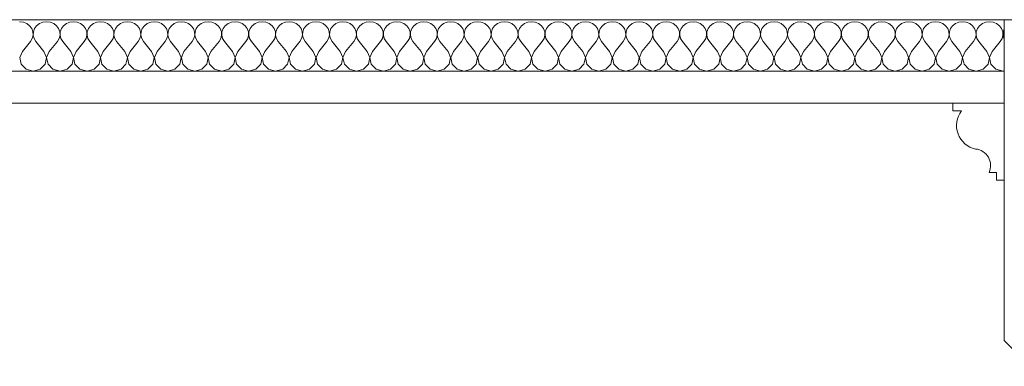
# Model space of a CAD drawing. Header units: millimetres. Extents: x -573548 to 674770, y -246895 to -89040.
# Tile 96 of 199: x 114513 to 115280, y -235947 to -235677. Entities that reach past the tile are written whole.
import ezdxf

# ---------------------------------------------------------------- set-up
doc = ezdxf.new("R2010")
doc.units = ezdxf.units.MM
for name, color, linetype, lineweight in [('belki sufitowe_Nr_pióra__41', 8, 'Continuous', 9), ('Nowe_Drawing & Figure_Nr_pióra__59', 8, 'Continuous', 9), ('Nowe_strop_Nr_pióra__59', 8, 'Continuous', 9), ('strop_Nr_pióra__41', 8, 'Continuous', 9)]:
    doc.layers.add(name, color=color, linetype=linetype, lineweight=lineweight)
doc.layers.add('Nowe_Drawing & Figure', color=7, linetype='Continuous')

# ---------------------------------------------------------------- blocks, each defined once
blk = doc.blocks.new('*X480', base_point=(477978.69, -104863.57))
at = {"layer": 'Nowe_Drawing & Figure', "color": 21, "linetype": 'Continuous', "lineweight": 13, "true_color": 0xffaaaa}
for p, q in [((509283.09, -73220.77), (509280.22, -73220.4)), ((509285.74, -73221.84), (509283.09, -73220.77)), ((509287.97, -73223.53), (509285.74, -73221.84)), ((509289.61, -73225.71), (509287.97, -73223.53)), ((509290.54, -73228.22), (509289.61, -73225.71)), ((509291.83, -73225.71), (509290.9, -73228.22)), ((509293.47, -73223.53), (509291.83, -73225.71)), ((509295.7, -73221.84), (509293.47, -73223.53)), ((509298.35, -73220.77), (509295.7, -73221.84)), ((509301.22, -73220.4), (509298.35, -73220.77)), ((509304.09, -73220.77), (509301.22, -73220.4)), ((509306.74, -73221.84), (509304.09, -73220.77)), ((509308.97, -73223.53), (509306.74, -73221.84)), ((509310.61, -73225.71), (509308.97, -73223.53)), ((509311.54, -73228.22), (509310.61, -73225.71)), ((509312.83, -73225.71), (509311.9, -73228.22)), ((509314.47, -73223.53), (509312.83, -73225.71)), ((509316.7, -73221.84), (509314.47, -73223.53)), ((509319.35, -73220.77), (509316.7, -73221.84)), ((509322.22, -73220.4), (509319.35, -73220.77)), ((509325.09, -73220.77), (509322.22, -73220.4)), ((509327.74, -73221.84), (509325.09, -73220.77)), ((509329.97, -73223.53), (509327.74, -73221.84)), ((509331.61, -73225.71), (509329.97, -73223.53)), ((509332.54, -73228.22), (509331.61, -73225.71)), ((509333.83, -73225.71), (509332.9, -73228.22)), ((509335.47, -73223.53), (509333.83, -73225.71)), ((509337.7, -73221.84), (509335.47, -73223.53)), ((509340.35, -73220.77), (509337.7, -73221.84)), ((509343.22, -73220.4), (509340.35, -73220.77)), ((509346.09, -73220.77), (509343.22, -73220.4)), ((509348.74, -73221.84), (509346.09, -73220.77)), ((509350.97, -73223.53), (509348.74, -73221.84)), ((509352.61, -73225.71), (509350.97, -73223.53)), ((509353.54, -73228.22), (509352.61, -73225.71)), ((509354.83, -73225.71), (509353.9, -73228.22)), ((509356.47, -73223.53), (509354.83, -73225.71)), ((509358.7, -73221.84), (509356.47, -73223.53)), ((509361.35, -73220.77), (509358.7, -73221.84)), ((509364.22, -73220.4), (509361.35, -73220.77)), ((509367.09, -73220.77), (509364.22, -73220.4)), ((509369.74, -73221.84), (509367.09, -73220.77)), ((509371.97, -73223.53), (509369.74, -73221.84)), ((509373.61, -73225.71), (509371.97, -73223.53)), ((509374.54, -73228.22), (509373.61, -73225.71)), ((509375.83, -73225.71), (509374.9, -73228.22)), ((509377.47, -73223.53), (509375.83, -73225.71)), ((509379.7, -73221.84), (509377.47, -73223.53)), ((509382.35, -73220.77), (509379.7, -73221.84)), ((509385.22, -73220.4), (509382.35, -73220.77)), ((509388.09, -73220.77), (509385.22, -73220.4)), ((509390.74, -73221.84), (509388.09, -73220.77)), ((509392.97, -73223.53), (509390.74, -73221.84)), ((509394.61, -73225.71), (509392.97, -73223.53)), ((509395.54, -73228.22), (509394.61, -73225.71)), ((509396.83, -73225.71), (509395.9, -73228.22)), ((509398.47, -73223.53), (509396.83, -73225.71)), ((509400.7, -73221.84), (509398.47, -73223.53)), ((509403.35, -73220.77), (509400.7, -73221.84)), ((509406.22, -73220.4), (509403.35, -73220.77)), ((509409.09, -73220.77), (509406.22, -73220.4)), ((509411.74, -73221.84), (509409.09, -73220.77)), ((509413.97, -73223.53), (509411.74, -73221.84)), ((509415.61, -73225.71), (509413.97, -73223.53)), ((509416.54, -73228.22), (509415.61, -73225.71)), ((509417.83, -73225.71), (509416.9, -73228.22)), ((509419.47, -73223.53), (509417.83, -73225.71)), ((509421.7, -73221.84), (509419.47, -73223.53)), ((509424.35, -73220.77), (509421.7, -73221.84)), ((509427.22, -73220.4), (509424.35, -73220.77)), ((509430.09, -73220.77), (509427.22, -73220.4)), ((509432.74, -73221.84), (509430.09, -73220.77)), ((509434.97, -73223.53), (509432.74, -73221.84)), ((509436.61, -73225.71), (509434.97, -73223.53)), ((509437.54, -73228.22), (509436.61, -73225.71)), ((509438.83, -73225.71), (509437.9, -73228.22)), ((509440.47, -73223.53), (509438.83, -73225.71)), ((509442.7, -73221.84), (509440.47, -73223.53)), ((509445.35, -73220.77), (509442.7, -73221.84)), ((509448.22, -73220.4), (509445.35, -73220.77)), ((509451.09, -73220.77), (509448.22, -73220.4)), ((509453.74, -73221.84), (509451.09, -73220.77)), ((509455.97, -73223.53), (509453.74, -73221.84)), ((509457.61, -73225.71), (509455.97, -73223.53)), ((509458.54, -73228.22), (509457.61, -73225.71)), ((509459.83, -73225.71), (509458.9, -73228.22)), ((509461.47, -73223.53), (509459.83, -73225.71)), ((509463.7, -73221.84), (509461.47, -73223.53)), ((509466.35, -73220.77), (509463.7, -73221.84)), ((509469.22, -73220.4), (509466.35, -73220.77)), ((509472.09, -73220.77), (509469.22, -73220.4)), ((509474.74, -73221.84), (509472.09, -73220.77)), ((509476.97, -73223.53), (509474.74, -73221.84)), ((509478.61, -73225.71), (509476.97, -73223.53)), ((509479.54, -73228.22), (509478.61, -73225.71)), ((509480.83, -73225.71), (509479.9, -73228.22)), ((509482.47, -73223.53), (509480.83, -73225.71)), ((509484.7, -73221.84), (509482.47, -73223.53)), ((509487.35, -73220.77), (509484.7, -73221.84)), ((509490.22, -73220.4), (509487.35, -73220.77)), ((509493.09, -73220.77), (509490.22, -73220.4)), ((509495.74, -73221.84), (509493.09, -73220.77)), ((509497.97, -73223.53), (509495.74, -73221.84)), ((509499.61, -73225.71), (509497.97, -73223.53)), ((509500.54, -73228.22), (509499.61, -73225.71)), ((509501.83, -73225.71), (509500.9, -73228.22)), ((509503.47, -73223.53), (509501.83, -73225.71)), ((509505.7, -73221.84), (509503.47, -73223.53)), ((509508.35, -73220.77), (509505.7, -73221.84)), ((509511.22, -73220.4), (509508.35, -73220.77)), ((509514.09, -73220.77), (509511.22, -73220.4)), ((509516.74, -73221.84), (509514.09, -73220.77)), ((509518.97, -73223.53), (509516.74, -73221.84)), ((509520.61, -73225.71), (509518.97, -73223.53)), ((509521.54, -73228.22), (509520.61, -73225.71)), ((509522.83, -73225.71), (509521.9, -73228.22)), ((509524.47, -73223.53), (509522.83, -73225.71)), ((509526.7, -73221.84), (509524.47, -73223.53)), ((509529.35, -73220.77), (509526.7, -73221.84)), ((509532.22, -73220.4), (509529.35, -73220.77)), ((509535.09, -73220.77), (509532.22, -73220.4)), ((509537.74, -73221.84), (509535.09, -73220.77)), ((509539.97, -73223.53), (509537.74, -73221.84)), ((509541.61, -73225.71), (509539.97, -73223.53)), ((509542.54, -73228.22), (509541.61, -73225.71)), ((509543.83, -73225.71), (509542.9, -73228.22)), ((509545.47, -73223.53), (509543.83, -73225.71)), ((509547.7, -73221.84), (509545.47, -73223.53)), ((509550.35, -73220.77), (509547.7, -73221.84)), ((509553.22, -73220.4), (509550.35, -73220.77)), ((509556.09, -73220.77), (509553.22, -73220.4)), ((509558.74, -73221.84), (509556.09, -73220.77)), ((509560.97, -73223.53), (509558.74, -73221.84)), ((509562.61, -73225.71), (509560.97, -73223.53)), ((509563.54, -73228.22), (509562.61, -73225.71)), ((509564.83, -73225.71), (509563.9, -73228.22)), ((509566.47, -73223.53), (509564.83, -73225.71)), ((509568.7, -73221.84), (509566.47, -73223.53)), ((509571.35, -73220.77), (509568.7, -73221.84)), ((509574.22, -73220.4), (509571.35, -73220.77)), ((509577.09, -73220.77), (509574.22, -73220.4)), ((509579.74, -73221.84), (509577.09, -73220.77)), ((509581.97, -73223.53), (509579.74, -73221.84)), ((509583.61, -73225.71), (509581.97, -73223.53)), ((509584.54, -73228.22), (509583.61, -73225.71)), ((509585.83, -73225.71), (509584.9, -73228.22)), ((509587.47, -73223.53), (509585.83, -73225.71)), ((509589.7, -73221.84), (509587.47, -73223.53)), ((509592.35, -73220.77), (509589.7, -73221.84)), ((509595.22, -73220.4), (509592.35, -73220.77)), ((509598.09, -73220.77), (509595.22, -73220.4)), ((509600.74, -73221.84), (509598.09, -73220.77)), ((509602.97, -73223.53), (509600.74, -73221.84)), ((509604.61, -73225.71), (509602.97, -73223.53)), ((509605.54, -73228.22), (509604.61, -73225.71)), ((509606.83, -73225.71), (509605.9, -73228.22)), ((509608.47, -73223.53), (509606.83, -73225.71)), ((509610.7, -73221.84), (509608.47, -73223.53)), ((509613.35, -73220.77), (509610.7, -73221.84)), ((509616.22, -73220.4), (509613.35, -73220.77)), ((509619.09, -73220.77), (509616.22, -73220.4)), ((509621.74, -73221.84), (509619.09, -73220.77)), ((509623.97, -73223.53), (509621.74, -73221.84)), ((509625.61, -73225.71), (509623.97, -73223.53)), ((509626.54, -73228.22), (509625.61, -73225.71)), ((509627.83, -73225.71), (509626.9, -73228.22)), ((509629.47, -73223.53), (509627.83, -73225.71)), ((509631.7, -73221.84), (509629.47, -73223.53)), ((509634.35, -73220.77), (509631.7, -73221.84)), ((509637.22, -73220.4), (509634.35, -73220.77)), ((509640.09, -73220.77), (509637.22, -73220.4)), ((509642.74, -73221.84), (509640.09, -73220.77)), ((509644.97, -73223.53), (509642.74, -73221.84)), ((509646.61, -73225.71), (509644.97, -73223.53)), ((509647.54, -73228.22), (509646.61, -73225.71)), ((509648.83, -73225.71), (509647.9, -73228.22)), ((509650.47, -73223.53), (509648.83, -73225.71)), ((509652.7, -73221.84), (509650.47, -73223.53)), ((509655.35, -73220.77), (509652.7, -73221.84)), ((509658.22, -73220.4), (509655.35, -73220.77)), ((509661.09, -73220.77), (509658.22, -73220.4)), ((509663.74, -73221.84), (509661.09, -73220.77)), ((509665.97, -73223.53), (509663.74, -73221.84)), ((509667.61, -73225.71), (509665.97, -73223.53)), ((509668.54, -73228.22), (509667.61, -73225.71)), ((509669.83, -73225.71), (509668.9, -73228.22)), ((509671.47, -73223.53), (509669.83, -73225.71)), ((509673.7, -73221.84), (509671.47, -73223.53)), ((509676.35, -73220.77), (509673.7, -73221.84)), ((509679.22, -73220.4), (509676.35, -73220.77)), ((509682.09, -73220.77), (509679.22, -73220.4)), ((509684.74, -73221.84), (509682.09, -73220.77)), ((509686.97, -73223.53), (509684.74, -73221.84)), ((509688.61, -73225.71), (509686.97, -73223.53)), ((509689.54, -73228.22), (509688.61, -73225.71)), ((509690.83, -73225.71), (509689.9, -73228.22)), ((509692.47, -73223.53), (509690.83, -73225.71)), ((509694.7, -73221.84), (509692.47, -73223.53)), ((509697.35, -73220.77), (509694.7, -73221.84)), ((509700.22, -73220.4), (509697.35, -73220.77)), ((509703.09, -73220.77), (509700.22, -73220.4)), ((509705.74, -73221.84), (509703.09, -73220.77)), ((509707.97, -73223.53), (509705.74, -73221.84)), ((509709.61, -73225.71), (509707.97, -73223.53)), ((509710.54, -73228.22), (509709.61, -73225.71)), ((509711.83, -73225.71), (509710.9, -73228.22)), ((509713.47, -73223.53), (509711.83, -73225.71)), ((509715.7, -73221.84), (509713.47, -73223.53)), ((509718.35, -73220.77), (509715.7, -73221.84)), ((509721.22, -73220.4), (509718.35, -73220.77)), ((509724.09, -73220.77), (509721.22, -73220.4)), ((509726.74, -73221.84), (509724.09, -73220.77)), ((509728.97, -73223.53), (509726.74, -73221.84)), ((509730.61, -73225.71), (509728.97, -73223.53)), ((509731.54, -73228.22), (509730.61, -73225.71)), ((509732.83, -73225.71), (509731.9, -73228.22)), ((509734.47, -73223.53), (509732.83, -73225.71)), ((509736.7, -73221.84), (509734.47, -73223.53)), ((509739.35, -73220.77), (509736.7, -73221.84)), ((509742.22, -73220.4), (509739.35, -73220.77)), ((509745.09, -73220.77), (509742.22, -73220.4)), ((509747.74, -73221.84), (509745.09, -73220.77)), ((509749.97, -73223.53), (509747.74, -73221.84)), ((509751.61, -73225.71), (509749.97, -73223.53)), ((509752.54, -73228.22), (509751.61, -73225.71)), ((509753.83, -73225.71), (509752.9, -73228.22)), ((509755.47, -73223.53), (509753.83, -73225.71)), ((509757.7, -73221.84), (509755.47, -73223.53)), ((509760.35, -73220.77), (509757.7, -73221.84)), ((509763.22, -73220.4), (509760.35, -73220.77)), ((509766.09, -73220.77), (509763.22, -73220.4)), ((509768.74, -73221.84), (509766.09, -73220.77)), ((509770.97, -73223.53), (509768.74, -73221.84)), ((509772.61, -73225.71), (509770.97, -73223.53)), ((509773.54, -73228.22), (509772.61, -73225.71)), ((509774.83, -73225.71), (509773.9, -73228.22)), ((509776.47, -73223.53), (509774.83, -73225.71)), ((509778.7, -73221.84), (509776.47, -73223.53)), ((509781.35, -73220.77), (509778.7, -73221.84)), ((509784.22, -73220.4), (509781.35, -73220.77)), ((509787.09, -73220.77), (509784.22, -73220.4)), ((509789.74, -73221.84), (509787.09, -73220.77)), ((509791.97, -73223.53), (509789.74, -73221.84)), ((509793.61, -73225.71), (509791.97, -73223.53)), ((509794.54, -73228.22), (509793.61, -73225.71)), ((509795.83, -73225.71), (509794.9, -73228.22)), ((509797.47, -73223.53), (509795.83, -73225.71)), ((509799.7, -73221.84), (509797.47, -73223.53)), ((509802.35, -73220.77), (509799.7, -73221.84)), ((509805.22, -73220.4), (509802.35, -73220.77)), ((509808.09, -73220.77), (509805.22, -73220.4)), ((509810.74, -73221.84), (509808.09, -73220.77)), ((509812.97, -73223.53), (509810.74, -73221.84)), ((509814.61, -73225.71), (509812.97, -73223.53)), ((509815.54, -73228.22), (509814.61, -73225.71)), ((509816.83, -73225.71), (509815.9, -73228.22)), ((509818.47, -73223.53), (509816.83, -73225.71)), ((509820.7, -73221.84), (509818.47, -73223.53)), ((509823.35, -73220.77), (509820.7, -73221.84)), ((509826.22, -73220.4), (509823.35, -73220.77)), ((509829.09, -73220.77), (509826.22, -73220.4)), ((509831.74, -73221.84), (509829.09, -73220.77)), ((509833.97, -73223.53), (509831.74, -73221.84)), ((509835.61, -73225.71), (509833.97, -73223.53)), ((509836.54, -73228.22), (509835.61, -73225.71)), ((509837.83, -73225.71), (509836.9, -73228.22)), ((509839.47, -73223.53), (509837.83, -73225.71)), ((509841.7, -73221.84), (509839.47, -73223.53)), ((509844.35, -73220.77), (509841.7, -73221.84)), ((509847.22, -73220.4), (509844.35, -73220.77)), ((509850.09, -73220.77), (509847.22, -73220.4)), ((509852.74, -73221.84), (509850.09, -73220.77)), ((509854.97, -73223.53), (509852.74, -73221.84)), ((509856.61, -73225.71), (509854.97, -73223.53)), ((509857.54, -73228.22), (509856.61, -73225.71)), ((509858.83, -73225.71), (509857.9, -73228.22)), ((509860.47, -73223.53), (509858.83, -73225.71)), ((509862.7, -73221.84), (509860.47, -73223.53)), ((509865.35, -73220.77), (509862.7, -73221.84)), ((509868.22, -73220.4), (509865.35, -73220.77)), ((509871.09, -73220.77), (509868.22, -73220.4)), ((509873.74, -73221.84), (509871.09, -73220.77)), ((509875.97, -73223.53), (509873.74, -73221.84)), ((509877.61, -73225.71), (509875.97, -73223.53)), ((509878.54, -73228.22), (509877.61, -73225.71)), ((509879.83, -73225.71), (509878.9, -73228.22)), ((509881.47, -73223.53), (509879.83, -73225.71)), ((509883.7, -73221.84), (509881.47, -73223.53)), ((509886.35, -73220.77), (509883.7, -73221.84)), ((509889.22, -73220.4), (509886.35, -73220.77)), ((509892.09, -73220.77), (509889.22, -73220.4)), ((509894.74, -73221.84), (509892.09, -73220.77)), ((509896.97, -73223.53), (509894.74, -73221.84)), ((509898.61, -73225.71), (509896.97, -73223.53)), ((509899.54, -73228.22), (509898.61, -73225.71)), ((509900.83, -73225.71), (509899.9, -73228.22)), ((509902.47, -73223.53), (509900.83, -73225.71)), ((509904.7, -73221.84), (509902.47, -73223.53)), ((509907.35, -73220.77), (509904.7, -73221.84)), ((509910.22, -73220.4), (509907.35, -73220.77)), ((509913.09, -73220.77), (509910.22, -73220.4)), ((509915.74, -73221.84), (509913.09, -73220.77)), ((509917.97, -73223.53), (509915.74, -73221.84)), ((509919.61, -73225.71), (509917.97, -73223.53)), ((509920.54, -73228.22), (509919.61, -73225.71)), ((509921.83, -73225.71), (509920.9, -73228.22)), ((509923.47, -73223.53), (509921.83, -73225.71)), ((509925.7, -73221.84), (509923.47, -73223.53)), ((509928.35, -73220.77), (509925.7, -73221.84)), ((509931.22, -73220.4), (509928.35, -73220.77)), ((509934.09, -73220.77), (509931.22, -73220.4)), ((509936.74, -73221.84), (509934.09, -73220.77)), ((509938.97, -73223.53), (509936.74, -73221.84)), ((509940.61, -73225.71), (509938.97, -73223.53)), ((509941.54, -73228.22), (509940.61, -73225.71)), ((509942.83, -73225.71), (509941.9, -73228.22)), ((509944.47, -73223.53), (509942.83, -73225.71)), ((509946.7, -73221.84), (509944.47, -73223.53)), ((509949.35, -73220.77), (509946.7, -73221.84)), ((509952.22, -73220.4), (509949.35, -73220.77)), ((509955.09, -73220.77), (509952.22, -73220.4)), ((509957.74, -73221.84), (509955.09, -73220.77)), ((509959.97, -73223.53), (509957.74, -73221.84)), ((509961.61, -73225.71), (509959.97, -73223.53)), ((509962.54, -73228.22), (509961.61, -73225.71)), ((509963.83, -73225.71), (509962.9, -73228.22)), ((509965.47, -73223.53), (509963.83, -73225.71)), ((509967.7, -73221.84), (509965.47, -73223.53)), ((509970.35, -73220.77), (509967.7, -73221.84)), ((509973.22, -73220.4), (509970.35, -73220.77)), ((509976.09, -73220.77), (509973.22, -73220.4)), ((509978.74, -73221.84), (509976.09, -73220.77)), ((509980.97, -73223.53), (509978.74, -73221.84)), ((509982.61, -73225.71), (509980.97, -73223.53)), ((509983.54, -73228.22), (509982.61, -73225.71)), ((509984.83, -73225.71), (509983.9, -73228.22)), ((509986.47, -73223.53), (509984.83, -73225.71)), ((509988.7, -73221.84), (509986.47, -73223.53)), ((509991.35, -73220.77), (509988.7, -73221.84)), ((509994.22, -73220.4), (509991.35, -73220.77)), ((509997.09, -73220.77), (509994.22, -73220.4)), ((509999.74, -73221.84), (509997.09, -73220.77)), ((510001.97, -73223.53), (509999.74, -73221.84)), ((510003.61, -73225.71), (510001.97, -73223.53)), ((510004.54, -73228.22), (510003.61, -73225.71)), ((510005.83, -73225.71), (510004.9, -73228.22)), ((510007.47, -73223.53), (510005.83, -73225.71)), ((510009.7, -73221.84), (510007.47, -73223.53)), ((510012.35, -73220.77), (510009.7, -73221.84)), ((510015.22, -73220.4), (510012.35, -73220.77)), ((510018.09, -73220.77), (510015.22, -73220.4)), ((510020.74, -73221.84), (510018.09, -73220.77)), ((510022.97, -73223.53), (510020.74, -73221.84)), ((510024.61, -73225.71), (510022.97, -73223.53)), ((510025.54, -73228.22), (510024.61, -73225.71)), ((510026.83, -73225.71), (510025.9, -73228.22)), ((510028.47, -73223.53), (510026.83, -73225.71)), ((510030.7, -73221.84), (510028.47, -73223.53)), ((510033.35, -73220.77), (510030.7, -73221.84)), ((510036.22, -73220.4), (510033.35, -73220.77)), ((510039.09, -73220.77), (510036.22, -73220.4)), ((510041.74, -73221.84), (510039.09, -73220.77)), ((510043.97, -73223.53), (510041.74, -73221.84)), ((510045.61, -73225.71), (510043.97, -73223.53)), ((510046.54, -73228.22), (510045.61, -73225.71)), ((509288.62, -73235.76), (509290.02, -73233.45)), ((509290.02, -73233.45), (509290.68, -73230.87)), ((509290.68, -73230.87), (509290.54, -73228.22)), ((509290.9, -73228.22), (509290.76, -73230.87)), ((509290.76, -73230.87), (509291.42, -73233.45)), ((509291.42, -73233.45), (509292.82, -73235.76)), ((509309.62, -73235.76), (509311.02, -73233.45)), ((509311.02, -73233.45), (509311.68, -73230.87)), ((509311.68, -73230.87), (509311.54, -73228.22)), ((509311.9, -73228.22), (509311.76, -73230.87)), ((509311.76, -73230.87), (509312.42, -73233.45)), ((509312.42, -73233.45), (509313.82, -73235.76)), ((509330.62, -73235.76), (509332.02, -73233.45)), ((509332.02, -73233.45), (509332.68, -73230.87)), ((509332.68, -73230.87), (509332.54, -73228.22)), ((509332.9, -73228.22), (509332.76, -73230.87)), ((509332.76, -73230.87), (509333.42, -73233.45)), ((509333.42, -73233.45), (509334.82, -73235.76)), ((509351.62, -73235.76), (509353.02, -73233.45)), ((509353.02, -73233.45), (509353.68, -73230.87)), ((509353.68, -73230.87), (509353.54, -73228.22)), ((509353.9, -73228.22), (509353.76, -73230.87)), ((509353.76, -73230.87), (509354.42, -73233.45)), ((509354.42, -73233.45), (509355.82, -73235.76)), ((509372.62, -73235.76), (509374.02, -73233.45)), ((509374.02, -73233.45), (509374.68, -73230.87)), ((509374.68, -73230.87), (509374.54, -73228.22)), ((509374.9, -73228.22), (509374.76, -73230.87)), ((509374.76, -73230.87), (509375.42, -73233.45)), ((509375.42, -73233.45), (509376.82, -73235.76)), ((509393.62, -73235.76), (509395.02, -73233.45)), ((509395.02, -73233.45), (509395.68, -73230.87)), ((509395.68, -73230.87), (509395.54, -73228.22)), ((509395.9, -73228.22), (509395.76, -73230.87)), ((509395.76, -73230.87), (509396.42, -73233.45)), ((509396.42, -73233.45), (509397.82, -73235.76)), ((509414.62, -73235.76), (509416.02, -73233.45)), ((509416.02, -73233.45), (509416.68, -73230.87)), ((509416.68, -73230.87), (509416.54, -73228.22)), ((509416.9, -73228.22), (509416.76, -73230.87)), ((509416.76, -73230.87), (509417.42, -73233.45)), ((509417.42, -73233.45), (509418.82, -73235.76)), ((509435.62, -73235.76), (509437.02, -73233.45)), ((509437.02, -73233.45), (509437.68, -73230.87)), ((509437.68, -73230.87), (509437.54, -73228.22)), ((509437.9, -73228.22), (509437.76, -73230.87)), ((509437.76, -73230.87), (509438.42, -73233.45)), ((509438.42, -73233.45), (509439.82, -73235.76)), ((509456.62, -73235.76), (509458.02, -73233.45)), ((509458.02, -73233.45), (509458.68, -73230.87)), ((509458.68, -73230.87), (509458.54, -73228.22)), ((509458.9, -73228.22), (509458.76, -73230.87)), ((509458.76, -73230.87), (509459.42, -73233.45)), ((509459.42, -73233.45), (509460.82, -73235.76)), ((509477.62, -73235.76), (509479.02, -73233.45)), ((509479.02, -73233.45), (509479.68, -73230.87)), ((509479.68, -73230.87), (509479.54, -73228.22)), ((509479.9, -73228.22), (509479.76, -73230.87)), ((509479.76, -73230.87), (509480.42, -73233.45)), ((509480.42, -73233.45), (509481.82, -73235.76)), ((509498.62, -73235.76), (509500.02, -73233.45)), ((509500.02, -73233.45), (509500.68, -73230.87)), ((509500.68, -73230.87), (509500.54, -73228.22)), ((509500.9, -73228.22), (509500.76, -73230.87)), ((509500.76, -73230.87), (509501.42, -73233.45)), ((509501.42, -73233.45), (509502.82, -73235.76)), ((509519.62, -73235.76), (509521.02, -73233.45)), ((509521.02, -73233.45), (509521.68, -73230.87)), ((509521.68, -73230.87), (509521.54, -73228.22)), ((509521.9, -73228.22), (509521.76, -73230.87)), ((509521.76, -73230.87), (509522.42, -73233.45)), ((509522.42, -73233.45), (509523.82, -73235.76)), ((509540.62, -73235.76), (509542.02, -73233.45)), ((509542.02, -73233.45), (509542.68, -73230.87)), ((509542.68, -73230.87), (509542.54, -73228.22)), ((509542.9, -73228.22), (509542.76, -73230.87)), ((509542.76, -73230.87), (509543.42, -73233.45)), ((509543.42, -73233.45), (509544.82, -73235.76)), ((509561.62, -73235.76), (509563.02, -73233.45)), ((509563.02, -73233.45), (509563.68, -73230.87)), ((509563.68, -73230.87), (509563.54, -73228.22)), ((509563.9, -73228.22), (509563.76, -73230.87)), ((509563.76, -73230.87), (509564.42, -73233.45)), ((509564.42, -73233.45), (509565.82, -73235.76)), ((509582.62, -73235.76), (509584.02, -73233.45)), ((509584.02, -73233.45), (509584.68, -73230.87)), ((509584.68, -73230.87), (509584.54, -73228.22)), ((509584.9, -73228.22), (509584.76, -73230.87)), ((509584.76, -73230.87), (509585.42, -73233.45)), ((509585.42, -73233.45), (509586.82, -73235.76)), ((509603.62, -73235.76), (509605.02, -73233.45)), ((509605.02, -73233.45), (509605.68, -73230.87)), ((509605.68, -73230.87), (509605.54, -73228.22)), ((509605.9, -73228.22), (509605.76, -73230.87)), ((509605.76, -73230.87), (509606.42, -73233.45)), ((509606.42, -73233.45), (509607.82, -73235.76)), ((509624.62, -73235.76), (509626.02, -73233.45)), ((509626.02, -73233.45), (509626.68, -73230.87)), ((509626.68, -73230.87), (509626.54, -73228.22)), ((509626.9, -73228.22), (509626.76, -73230.87)), ((509626.76, -73230.87), (509627.42, -73233.45)), ((509627.42, -73233.45), (509628.82, -73235.76)), ((509645.62, -73235.76), (509647.02, -73233.45)), ((509647.02, -73233.45), (509647.68, -73230.87)), ((509647.68, -73230.87), (509647.54, -73228.22)), ((509647.9, -73228.22), (509647.76, -73230.87)), ((509647.76, -73230.87), (509648.42, -73233.45)), ((509648.42, -73233.45), (509649.82, -73235.76)), ((509666.62, -73235.76), (509668.02, -73233.45)), ((509668.02, -73233.45), (509668.68, -73230.87)), ((509668.68, -73230.87), (509668.54, -73228.22)), ((509668.9, -73228.22), (509668.76, -73230.87)), ((509668.76, -73230.87), (509669.42, -73233.45)), ((509669.42, -73233.45), (509670.82, -73235.76)), ((509687.62, -73235.76), (509689.02, -73233.45)), ((509689.02, -73233.45), (509689.68, -73230.87)), ((509689.68, -73230.87), (509689.54, -73228.22)), ((509689.9, -73228.22), (509689.76, -73230.87)), ((509689.76, -73230.87), (509690.42, -73233.45)), ((509690.42, -73233.45), (509691.82, -73235.76)), ((509708.62, -73235.76), (509710.02, -73233.45)), ((509710.02, -73233.45), (509710.68, -73230.87)), ((509710.68, -73230.87), (509710.54, -73228.22)), ((509710.9, -73228.22), (509710.76, -73230.87)), ((509710.76, -73230.87), (509711.42, -73233.45)), ((509711.42, -73233.45), (509712.82, -73235.76)), ((509729.62, -73235.76), (509731.02, -73233.45)), ((509731.02, -73233.45), (509731.68, -73230.87)), ((509731.68, -73230.87), (509731.54, -73228.22)), ((509731.9, -73228.22), (509731.76, -73230.87)), ((509731.76, -73230.87), (509732.42, -73233.45)), ((509732.42, -73233.45), (509733.82, -73235.76)), ((509750.62, -73235.76), (509752.02, -73233.45)), ((509752.02, -73233.45), (509752.68, -73230.87)), ((509752.68, -73230.87), (509752.54, -73228.22)), ((509752.9, -73228.22), (509752.76, -73230.87)), ((509752.76, -73230.87), (509753.42, -73233.45)), ((509753.42, -73233.45), (509754.82, -73235.76)), ((509771.62, -73235.76), (509773.02, -73233.45)), ((509773.02, -73233.45), (509773.68, -73230.87)), ((509773.68, -73230.87), (509773.54, -73228.22)), ((509773.9, -73228.22), (509773.76, -73230.87)), ((509773.76, -73230.87), (509774.42, -73233.45)), ((509774.42, -73233.45), (509775.82, -73235.76)), ((509792.62, -73235.76), (509794.02, -73233.45)), ((509794.02, -73233.45), (509794.68, -73230.87)), ((509794.68, -73230.87), (509794.54, -73228.22)), ((509794.9, -73228.22), (509794.76, -73230.87)), ((509794.76, -73230.87), (509795.42, -73233.45)), ((509795.42, -73233.45), (509796.82, -73235.76)), ((509813.62, -73235.76), (509815.02, -73233.45)), ((509815.02, -73233.45), (509815.68, -73230.87)), ((509815.68, -73230.87), (509815.54, -73228.22)), ((509815.9, -73228.22), (509815.76, -73230.87)), ((509815.76, -73230.87), (509816.42, -73233.45)), ((509816.42, -73233.45), (509817.82, -73235.76)), ((509834.62, -73235.76), (509836.02, -73233.45)), ((509836.02, -73233.45), (509836.68, -73230.87)), ((509836.68, -73230.87), (509836.54, -73228.22)), ((509836.9, -73228.22), (509836.76, -73230.87)), ((509836.76, -73230.87), (509837.42, -73233.45)), ((509837.42, -73233.45), (509838.82, -73235.76)), ((509855.62, -73235.76), (509857.02, -73233.45)), ((509857.02, -73233.45), (509857.68, -73230.87)), ((509857.68, -73230.87), (509857.54, -73228.22)), ((509857.9, -73228.22), (509857.76, -73230.87)), ((509857.76, -73230.87), (509858.42, -73233.45)), ((509858.42, -73233.45), (509859.82, -73235.76)), ((509876.62, -73235.76), (509878.02, -73233.45)), ((509878.02, -73233.45), (509878.68, -73230.87)), ((509878.68, -73230.87), (509878.54, -73228.22)), ((509878.9, -73228.22), (509878.76, -73230.87)), ((509878.76, -73230.87), (509879.42, -73233.45)), ((509879.42, -73233.45), (509880.82, -73235.76)), ((509897.62, -73235.76), (509899.02, -73233.45)), ((509899.02, -73233.45), (509899.68, -73230.87)), ((509899.68, -73230.87), (509899.54, -73228.22)), ((509899.9, -73228.22), (509899.76, -73230.87)), ((509899.76, -73230.87), (509900.42, -73233.45)), ((509900.42, -73233.45), (509901.82, -73235.76)), ((509918.62, -73235.76), (509920.02, -73233.45)), ((509920.02, -73233.45), (509920.68, -73230.87)), ((509920.68, -73230.87), (509920.54, -73228.22)), ((509920.9, -73228.22), (509920.76, -73230.87)), ((509920.76, -73230.87), (509921.42, -73233.45)), ((509921.42, -73233.45), (509922.82, -73235.76)), ((509939.62, -73235.76), (509941.02, -73233.45)), ((509941.02, -73233.45), (509941.68, -73230.87)), ((509941.68, -73230.87), (509941.54, -73228.22)), ((509941.9, -73228.22), (509941.76, -73230.87)), ((509941.76, -73230.87), (509942.42, -73233.45)), ((509942.42, -73233.45), (509943.82, -73235.76)), ((509960.62, -73235.76), (509962.02, -73233.45)), ((509962.02, -73233.45), (509962.68, -73230.87)), ((509962.68, -73230.87), (509962.54, -73228.22)), ((509962.9, -73228.22), (509962.76, -73230.87)), ((509962.76, -73230.87), (509963.42, -73233.45)), ((509963.42, -73233.45), (509964.82, -73235.76)), ((509981.62, -73235.76), (509983.02, -73233.45)), ((509983.02, -73233.45), (509983.68, -73230.87)), ((509983.68, -73230.87), (509983.54, -73228.22)), ((509983.9, -73228.22), (509983.76, -73230.87)), ((509983.76, -73230.87), (509984.42, -73233.45)), ((509984.42, -73233.45), (509985.82, -73235.76)), ((510002.62, -73235.76), (510004.02, -73233.45)), ((510004.02, -73233.45), (510004.68, -73230.87)), ((510004.68, -73230.87), (510004.54, -73228.22)), ((510004.9, -73228.22), (510004.76, -73230.87)), ((510004.76, -73230.87), (510005.42, -73233.45)), ((510005.42, -73233.45), (510006.82, -73235.76)), ((510023.62, -73235.76), (510025.02, -73233.45)), ((510025.02, -73233.45), (510025.68, -73230.87)), ((510025.68, -73230.87), (510025.54, -73228.22)), ((510025.9, -73228.22), (510025.76, -73230.87)), ((510025.76, -73230.87), (510026.42, -73233.45)), ((510026.42, -73233.45), (510027.82, -73235.76)), ((510044.62, -73235.76), (510046.02, -73233.45)), ((510046.02, -73233.45), (510046.68, -73230.87)), ((510046.68, -73230.87), (510046.54, -73228.22)), ((510046.9, -73228.22), (510046.76, -73230.87)), ((510046.76, -73230.87), (510047.42, -73233.45)), ((510047.73, -73225.99), (510046.9, -73228.22)), ((510047.42, -73233.45), (510047.73, -73233.96)), ((509282.32, -73243.44), (509288.62, -73235.76)), ((509299.12, -73243.44), (509292.82, -73235.76)), ((509303.32, -73243.44), (509309.62, -73235.76)), ((509320.12, -73243.44), (509313.82, -73235.76)), ((509324.32, -73243.44), (509330.62, -73235.76)), ((509341.12, -73243.44), (509334.82, -73235.76)), ((509345.32, -73243.44), (509351.62, -73235.76)), ((509362.12, -73243.44), (509355.82, -73235.76)), ((509366.32, -73243.44), (509372.62, -73235.76)), ((509383.12, -73243.44), (509376.82, -73235.76)), ((509387.32, -73243.44), (509393.62, -73235.76)), ((509404.12, -73243.44), (509397.82, -73235.76)), ((509408.32, -73243.44), (509414.62, -73235.76)), ((509425.12, -73243.44), (509418.82, -73235.76)), ((509429.32, -73243.44), (509435.62, -73235.76)), ((509446.12, -73243.44), (509439.82, -73235.76)), ((509450.32, -73243.44), (509456.62, -73235.76)), ((509467.12, -73243.44), (509460.82, -73235.76)), ((509471.32, -73243.44), (509477.62, -73235.76)), ((509488.12, -73243.44), (509481.82, -73235.76)), ((509492.32, -73243.44), (509498.62, -73235.76)), ((509509.12, -73243.44), (509502.82, -73235.76)), ((509513.32, -73243.44), (509519.62, -73235.76)), ((509530.12, -73243.44), (509523.82, -73235.76)), ((509534.32, -73243.44), (509540.62, -73235.76)), ((509551.12, -73243.44), (509544.82, -73235.76)), ((509555.32, -73243.44), (509561.62, -73235.76)), ((509572.12, -73243.44), (509565.82, -73235.76)), ((509576.32, -73243.44), (509582.62, -73235.76)), ((509593.12, -73243.44), (509586.82, -73235.76)), ((509597.32, -73243.44), (509603.62, -73235.76)), ((509614.12, -73243.44), (509607.82, -73235.76)), ((509618.32, -73243.44), (509624.62, -73235.76)), ((509635.12, -73243.44), (509628.82, -73235.76)), ((509639.32, -73243.44), (509645.62, -73235.76)), ((509656.12, -73243.44), (509649.82, -73235.76)), ((509660.32, -73243.44), (509666.62, -73235.76)), ((509677.12, -73243.44), (509670.82, -73235.76)), ((509681.32, -73243.44), (509687.62, -73235.76)), ((509698.12, -73243.44), (509691.82, -73235.76)), ((509702.32, -73243.44), (509708.62, -73235.76)), ((509719.12, -73243.44), (509712.82, -73235.76)), ((509723.32, -73243.44), (509729.62, -73235.76)), ((509740.12, -73243.44), (509733.82, -73235.76)), ((509744.32, -73243.44), (509750.62, -73235.76)), ((509761.12, -73243.44), (509754.82, -73235.76)), ((509765.32, -73243.44), (509771.62, -73235.76)), ((509782.12, -73243.44), (509775.82, -73235.76)), ((509786.32, -73243.44), (509792.62, -73235.76)), ((509803.12, -73243.44), (509796.82, -73235.76)), ((509807.32, -73243.44), (509813.62, -73235.76)), ((509824.12, -73243.44), (509817.82, -73235.76)), ((509828.32, -73243.44), (509834.62, -73235.76)), ((509845.12, -73243.44), (509838.82, -73235.76)), ((509849.32, -73243.44), (509855.62, -73235.76)), ((509866.12, -73243.44), (509859.82, -73235.76)), ((509870.32, -73243.44), (509876.62, -73235.76)), ((509887.12, -73243.44), (509880.82, -73235.76)), ((509891.32, -73243.44), (509897.62, -73235.76)), ((509908.12, -73243.44), (509901.82, -73235.76)), ((509912.32, -73243.44), (509918.62, -73235.76)), ((509929.12, -73243.44), (509922.82, -73235.76)), ((509933.32, -73243.44), (509939.62, -73235.76)), ((509950.12, -73243.44), (509943.82, -73235.76)), ((509954.32, -73243.44), (509960.62, -73235.76)), ((509971.12, -73243.44), (509964.82, -73235.76)), ((509975.32, -73243.44), (509981.62, -73235.76)), ((509992.12, -73243.44), (509985.82, -73235.76)), ((509996.32, -73243.44), (510002.62, -73235.76)), ((510013.12, -73243.44), (510006.82, -73235.76)), ((510017.32, -73243.44), (510023.62, -73235.76)), ((510034.12, -73243.44), (510027.82, -73235.76)), ((510038.32, -73243.44), (510044.62, -73235.76)), ((509282.32, -73243.44), (509280.26, -73248.34)), ((509280.26, -73248.34), (509281.33, -73253.5)), ((509301.18, -73248.34), (509299.12, -73243.44)), ((509300.11, -73253.5), (509301.18, -73248.34)), ((509303.32, -73243.44), (509301.26, -73248.34)), ((509301.26, -73248.34), (509302.33, -73253.5)), ((509322.18, -73248.34), (509320.12, -73243.44)), ((509321.11, -73253.5), (509322.18, -73248.34)), ((509324.32, -73243.44), (509322.26, -73248.34)), ((509322.26, -73248.34), (509323.33, -73253.5)), ((509343.18, -73248.34), (509341.12, -73243.44)), ((509342.11, -73253.5), (509343.18, -73248.34)), ((509345.32, -73243.44), (509343.26, -73248.34)), ((509343.26, -73248.34), (509344.33, -73253.5)), ((509364.18, -73248.34), (509362.12, -73243.44)), ((509363.11, -73253.5), (509364.18, -73248.34)), ((509366.32, -73243.44), (509364.26, -73248.34)), ((509364.26, -73248.34), (509365.33, -73253.5)), ((509385.18, -73248.34), (509383.12, -73243.44)), ((509384.11, -73253.5), (509385.18, -73248.34)), ((509387.32, -73243.44), (509385.26, -73248.34)), ((509385.26, -73248.34), (509386.33, -73253.5)), ((509406.18, -73248.34), (509404.12, -73243.44)), ((509405.11, -73253.5), (509406.18, -73248.34)), ((509408.32, -73243.44), (509406.26, -73248.34)), ((509406.26, -73248.34), (509407.33, -73253.5)), ((509427.18, -73248.34), (509425.12, -73243.44)), ((509426.11, -73253.5), (509427.18, -73248.34)), ((509429.32, -73243.44), (509427.26, -73248.34)), ((509427.26, -73248.34), (509428.33, -73253.5)), ((509448.18, -73248.34), (509446.12, -73243.44)), ((509447.11, -73253.5), (509448.18, -73248.34)), ((509450.32, -73243.44), (509448.26, -73248.34)), ((509448.26, -73248.34), (509449.33, -73253.5)), ((509469.18, -73248.34), (509467.12, -73243.44)), ((509468.11, -73253.5), (509469.18, -73248.34)), ((509471.32, -73243.44), (509469.26, -73248.34)), ((509469.26, -73248.34), (509470.33, -73253.5)), ((509490.18, -73248.34), (509488.12, -73243.44)), ((509489.11, -73253.5), (509490.18, -73248.34)), ((509492.32, -73243.44), (509490.26, -73248.34)), ((509490.26, -73248.34), (509491.33, -73253.5)), ((509511.18, -73248.34), (509509.12, -73243.44)), ((509510.11, -73253.5), (509511.18, -73248.34)), ((509513.32, -73243.44), (509511.26, -73248.34)), ((509511.26, -73248.34), (509512.33, -73253.5)), ((509532.18, -73248.34), (509530.12, -73243.44)), ((509531.11, -73253.5), (509532.18, -73248.34)), ((509534.32, -73243.44), (509532.26, -73248.34)), ((509532.26, -73248.34), (509533.33, -73253.5)), ((509553.18, -73248.34), (509551.12, -73243.44)), ((509552.11, -73253.5), (509553.18, -73248.34)), ((509555.32, -73243.44), (509553.26, -73248.34)), ((509553.26, -73248.34), (509554.33, -73253.5)), ((509574.18, -73248.34), (509572.12, -73243.44)), ((509573.11, -73253.5), (509574.18, -73248.34)), ((509576.32, -73243.44), (509574.26, -73248.34)), ((509574.26, -73248.34), (509575.33, -73253.5)), ((509595.18, -73248.34), (509593.12, -73243.44)), ((509594.11, -73253.5), (509595.18, -73248.34)), ((509597.32, -73243.44), (509595.26, -73248.34)), ((509595.26, -73248.34), (509596.33, -73253.5)), ((509616.18, -73248.34), (509614.12, -73243.44)), ((509615.11, -73253.5), (509616.18, -73248.34)), ((509618.32, -73243.44), (509616.26, -73248.34)), ((509616.26, -73248.34), (509617.33, -73253.5)), ((509637.18, -73248.34), (509635.12, -73243.44)), ((509636.11, -73253.5), (509637.18, -73248.34)), ((509639.32, -73243.44), (509637.26, -73248.34)), ((509637.26, -73248.34), (509638.33, -73253.5)), ((509658.18, -73248.34), (509656.12, -73243.44)), ((509657.11, -73253.5), (509658.18, -73248.34)), ((509660.32, -73243.44), (509658.26, -73248.34)), ((509658.26, -73248.34), (509659.33, -73253.5)), ((509679.18, -73248.34), (509677.12, -73243.44)), ((509678.11, -73253.5), (509679.18, -73248.34)), ((509681.32, -73243.44), (509679.26, -73248.34)), ((509679.26, -73248.34), (509680.33, -73253.5)), ((509700.18, -73248.34), (509698.12, -73243.44)), ((509699.11, -73253.5), (509700.18, -73248.34)), ((509702.32, -73243.44), (509700.26, -73248.34)), ((509700.26, -73248.34), (509701.33, -73253.5)), ((509721.18, -73248.34), (509719.12, -73243.44)), ((509720.11, -73253.5), (509721.18, -73248.34)), ((509723.32, -73243.44), (509721.26, -73248.34)), ((509721.26, -73248.34), (509722.33, -73253.5)), ((509742.18, -73248.34), (509740.12, -73243.44)), ((509741.11, -73253.5), (509742.18, -73248.34)), ((509744.32, -73243.44), (509742.26, -73248.34)), ((509742.26, -73248.34), (509743.33, -73253.5)), ((509763.18, -73248.34), (509761.12, -73243.44)), ((509762.11, -73253.5), (509763.18, -73248.34)), ((509765.32, -73243.44), (509763.26, -73248.34)), ((509763.26, -73248.34), (509764.33, -73253.5)), ((509784.18, -73248.34), (509782.12, -73243.44)), ((509783.11, -73253.5), (509784.18, -73248.34)), ((509786.32, -73243.44), (509784.26, -73248.34)), ((509784.26, -73248.34), (509785.33, -73253.5)), ((509805.18, -73248.34), (509803.12, -73243.44)), ((509804.11, -73253.5), (509805.18, -73248.34)), ((509807.32, -73243.44), (509805.26, -73248.34)), ((509805.26, -73248.34), (509806.33, -73253.5)), ((509826.18, -73248.34), (509824.12, -73243.44)), ((509825.11, -73253.5), (509826.18, -73248.34)), ((509828.32, -73243.44), (509826.26, -73248.34)), ((509826.26, -73248.34), (509827.33, -73253.5)), ((509847.18, -73248.34), (509845.12, -73243.44)), ((509846.11, -73253.5), (509847.18, -73248.34)), ((509849.32, -73243.44), (509847.26, -73248.34)), ((509847.26, -73248.34), (509848.33, -73253.5)), ((509868.18, -73248.34), (509866.12, -73243.44)), ((509867.11, -73253.5), (509868.18, -73248.34)), ((509870.32, -73243.44), (509868.26, -73248.34)), ((509868.26, -73248.34), (509869.33, -73253.5)), ((509889.18, -73248.34), (509887.12, -73243.44)), ((509888.11, -73253.5), (509889.18, -73248.34)), ((509891.32, -73243.44), (509889.26, -73248.34)), ((509889.26, -73248.34), (509890.33, -73253.5)), ((509910.18, -73248.34), (509908.12, -73243.44)), ((509909.11, -73253.5), (509910.18, -73248.34)), ((509912.32, -73243.44), (509910.26, -73248.34)), ((509910.26, -73248.34), (509911.33, -73253.5)), ((509931.18, -73248.34), (509929.12, -73243.44)), ((509930.11, -73253.5), (509931.18, -73248.34)), ((509933.32, -73243.44), (509931.26, -73248.34)), ((509931.26, -73248.34), (509932.33, -73253.5)), ((509952.18, -73248.34), (509950.12, -73243.44)), ((509951.11, -73253.5), (509952.18, -73248.34)), ((509954.32, -73243.44), (509952.26, -73248.34)), ((509952.26, -73248.34), (509953.33, -73253.5)), ((509973.18, -73248.34), (509971.12, -73243.44)), ((509972.11, -73253.5), (509973.18, -73248.34)), ((509975.32, -73243.44), (509973.26, -73248.34)), ((509973.26, -73248.34), (509974.33, -73253.5)), ((509994.18, -73248.34), (509992.12, -73243.44)), ((509993.11, -73253.5), (509994.18, -73248.34)), ((509996.32, -73243.44), (509994.26, -73248.34)), ((509994.26, -73248.34), (509995.33, -73253.5)), ((510015.18, -73248.34), (510013.12, -73243.44)), ((510014.11, -73253.5), (510015.18, -73248.34)), ((510017.32, -73243.44), (510015.26, -73248.34)), ((510015.26, -73248.34), (510016.33, -73253.5)), ((510036.18, -73248.34), (510034.12, -73243.44)), ((510035.11, -73253.5), (510036.18, -73248.34)), ((510038.32, -73243.44), (510036.26, -73248.34)), ((510036.26, -73248.34), (510037.33, -73253.5)), ((509281.33, -73253.5), (509285.2, -73257.37)), ((509296.24, -73257.37), (509300.11, -73253.5)), ((509302.33, -73253.5), (509306.2, -73257.37)), ((509317.24, -73257.37), (509321.11, -73253.5)), ((509323.33, -73253.5), (509327.2, -73257.37)), ((509338.24, -73257.37), (509342.11, -73253.5)), ((509344.33, -73253.5), (509348.2, -73257.37)), ((509359.24, -73257.37), (509363.11, -73253.5)), ((509365.33, -73253.5), (509369.2, -73257.37)), ((509380.24, -73257.37), (509384.11, -73253.5)), ((509386.33, -73253.5), (509390.2, -73257.37)), ((509401.24, -73257.37), (509405.11, -73253.5)), ((509407.33, -73253.5), (509411.2, -73257.37)), ((509422.24, -73257.37), (509426.11, -73253.5)), ((509428.33, -73253.5), (509432.2, -73257.37)), ((509443.24, -73257.37), (509447.11, -73253.5)), ((509449.33, -73253.5), (509453.2, -73257.37)), ((509464.24, -73257.37), (509468.11, -73253.5)), ((509470.33, -73253.5), (509474.2, -73257.37)), ((509485.24, -73257.37), (509489.11, -73253.5)), ((509491.33, -73253.5), (509495.2, -73257.37)), ((509506.24, -73257.37), (509510.11, -73253.5)), ((509512.33, -73253.5), (509516.2, -73257.37)), ((509527.24, -73257.37), (509531.11, -73253.5)), ((509533.33, -73253.5), (509537.2, -73257.37)), ((509548.24, -73257.37), (509552.11, -73253.5)), ((509554.33, -73253.5), (509558.2, -73257.37)), ((509569.24, -73257.37), (509573.11, -73253.5)), ((509575.33, -73253.5), (509579.2, -73257.37)), ((509590.24, -73257.37), (509594.11, -73253.5)), ((509596.33, -73253.5), (509600.2, -73257.37)), ((509611.24, -73257.37), (509615.11, -73253.5)), ((509617.33, -73253.5), (509621.2, -73257.37)), ((509632.24, -73257.37), (509636.11, -73253.5)), ((509638.33, -73253.5), (509642.2, -73257.37)), ((509653.24, -73257.37), (509657.11, -73253.5)), ((509659.33, -73253.5), (509663.2, -73257.37)), ((509674.24, -73257.37), (509678.11, -73253.5)), ((509680.33, -73253.5), (509684.2, -73257.37)), ((509695.24, -73257.37), (509699.11, -73253.5)), ((509701.33, -73253.5), (509705.2, -73257.37)), ((509716.24, -73257.37), (509720.11, -73253.5)), ((509722.33, -73253.5), (509726.2, -73257.37)), ((509737.24, -73257.37), (509741.11, -73253.5)), ((509743.33, -73253.5), (509747.2, -73257.37)), ((509758.24, -73257.37), (509762.11, -73253.5)), ((509764.33, -73253.5), (509768.2, -73257.37)), ((509779.24, -73257.37), (509783.11, -73253.5)), ((509785.33, -73253.5), (509789.2, -73257.37)), ((509800.24, -73257.37), (509804.11, -73253.5)), ((509806.33, -73253.5), (509810.2, -73257.37)), ((509821.24, -73257.37), (509825.11, -73253.5)), ((509827.33, -73253.5), (509831.2, -73257.37)), ((509842.24, -73257.37), (509846.11, -73253.5)), ((509848.33, -73253.5), (509852.2, -73257.37)), ((509863.24, -73257.37), (509867.11, -73253.5)), ((509869.33, -73253.5), (509873.2, -73257.37)), ((509884.24, -73257.37), (509888.11, -73253.5)), ((509890.33, -73253.5), (509894.2, -73257.37)), ((509905.24, -73257.37), (509909.11, -73253.5)), ((509911.33, -73253.5), (509915.2, -73257.37)), ((509926.24, -73257.37), (509930.11, -73253.5)), ((509932.33, -73253.5), (509936.2, -73257.37)), ((509947.24, -73257.37), (509951.11, -73253.5)), ((509953.33, -73253.5), (509957.2, -73257.37)), ((509968.24, -73257.37), (509972.11, -73253.5)), ((509974.33, -73253.5), (509978.2, -73257.37)), ((509989.24, -73257.37), (509993.11, -73253.5)), ((509995.33, -73253.5), (509999.2, -73257.37)), ((510010.24, -73257.37), (510014.11, -73253.5)), ((510016.33, -73253.5), (510020.2, -73257.37)), ((510031.24, -73257.37), (510035.11, -73253.5)), ((510037.33, -73253.5), (510041.2, -73257.37)), ((509285.2, -73257.37), (509290.72, -73258.8)), ((509290.72, -73258.8), (509296.24, -73257.37)), ((509306.2, -73257.37), (509311.72, -73258.8)), ((509311.72, -73258.8), (509317.24, -73257.37)), ((509327.2, -73257.37), (509332.72, -73258.8)), ((509332.72, -73258.8), (509338.24, -73257.37)), ((509348.2, -73257.37), (509353.72, -73258.8)), ((509353.72, -73258.8), (509359.24, -73257.37)), ((509369.2, -73257.37), (509374.72, -73258.8)), ((509374.72, -73258.8), (509380.24, -73257.37)), ((509390.2, -73257.37), (509395.72, -73258.8)), ((509395.72, -73258.8), (509401.24, -73257.37)), ((509411.2, -73257.37), (509416.72, -73258.8)), ((509416.72, -73258.8), (509422.24, -73257.37)), ((509432.2, -73257.37), (509437.72, -73258.8)), ((509437.72, -73258.8), (509443.24, -73257.37)), ((509453.2, -73257.37), (509458.72, -73258.8)), ((509458.72, -73258.8), (509464.24, -73257.37)), ((509474.2, -73257.37), (509479.72, -73258.8)), ((509479.72, -73258.8), (509485.24, -73257.37)), ((509495.2, -73257.37), (509500.72, -73258.8)), ((509500.72, -73258.8), (509506.24, -73257.37)), ((509516.2, -73257.37), (509521.72, -73258.8)), ((509521.72, -73258.8), (509527.24, -73257.37)), ((509537.2, -73257.37), (509542.72, -73258.8)), ((509542.72, -73258.8), (509548.24, -73257.37)), ((509558.2, -73257.37), (509563.72, -73258.8)), ((509563.72, -73258.8), (509569.24, -73257.37)), ((509579.2, -73257.37), (509584.72, -73258.8)), ((509584.72, -73258.8), (509590.24, -73257.37)), ((509600.2, -73257.37), (509605.72, -73258.8)), ((509605.72, -73258.8), (509611.24, -73257.37)), ((509621.2, -73257.37), (509626.72, -73258.8)), ((509626.72, -73258.8), (509632.24, -73257.37)), ((509642.2, -73257.37), (509647.72, -73258.8)), ((509647.72, -73258.8), (509653.24, -73257.37)), ((509663.2, -73257.37), (509668.72, -73258.8)), ((509668.72, -73258.8), (509674.24, -73257.37)), ((509684.2, -73257.37), (509689.72, -73258.8)), ((509689.72, -73258.8), (509695.24, -73257.37)), ((509705.2, -73257.37), (509710.72, -73258.8)), ((509710.72, -73258.8), (509716.24, -73257.37)), ((509726.2, -73257.37), (509731.72, -73258.8)), ((509731.72, -73258.8), (509737.24, -73257.37)), ((509747.2, -73257.37), (509752.72, -73258.8)), ((509752.72, -73258.8), (509758.24, -73257.37)), ((509768.2, -73257.37), (509773.72, -73258.8)), ((509773.72, -73258.8), (509779.24, -73257.37)), ((509789.2, -73257.37), (509794.72, -73258.8)), ((509794.72, -73258.8), (509800.24, -73257.37)), ((509810.2, -73257.37), (509815.72, -73258.8)), ((509815.72, -73258.8), (509821.24, -73257.37)), ((509831.2, -73257.37), (509836.72, -73258.8)), ((509836.72, -73258.8), (509842.24, -73257.37)), ((509852.2, -73257.37), (509857.72, -73258.8)), ((509857.72, -73258.8), (509863.24, -73257.37)), ((509873.2, -73257.37), (509878.72, -73258.8)), ((509878.72, -73258.8), (509884.24, -73257.37)), ((509894.2, -73257.37), (509899.72, -73258.8)), ((509899.72, -73258.8), (509905.24, -73257.37)), ((509915.2, -73257.37), (509920.72, -73258.8)), ((509920.72, -73258.8), (509926.24, -73257.37)), ((509936.2, -73257.37), (509941.72, -73258.8)), ((509941.72, -73258.8), (509947.24, -73257.37)), ((509957.2, -73257.37), (509962.72, -73258.8)), ((509962.72, -73258.8), (509968.24, -73257.37)), ((509978.2, -73257.37), (509983.72, -73258.8)), ((509983.72, -73258.8), (509989.24, -73257.37)), ((509999.2, -73257.37), (510004.72, -73258.8)), ((510004.72, -73258.8), (510010.24, -73257.37)), ((510020.2, -73257.37), (510025.72, -73258.8)), ((510025.72, -73258.8), (510031.24, -73257.37)), ((510041.2, -73257.37), (510046.72, -73258.8)), ((510046.72, -73258.8), (510047.73, -73258.54))]:
    blk.add_line(p, q, dxfattribs=at)
blk = doc.blocks.new('Wypełnienie_51_1', base_point=(477978.69, -104863.57))
at = {"layer": 'Nowe_Drawing & Figure', "color": 21, "linetype": 'Continuous', "lineweight": 13, "true_color": 0xffaaaa}
blk.add_blockref('*X480', (477978.69, -104863.57), dxfattribs=at)
blk = doc.blocks.new('A$C685D2BB2')
at = {"layer": 'belki sufitowe_Nr_pióra__41'}
blk.add_lwpolyline([(37269.92, 10947.29), (37289.92, 10967.29), (37289.92, 11217.29), (37119.92, 11217.29), (37119.92, 10967.29), (37139.92, 10947.29)], close=True, dxfattribs=at)
blk.add_lwpolyline([(37119.92, 11152.29), (37079.92, 11152.29), (37079.92, 11146.29), (37086.46, 11146.29, 0.549198), (37097.55, 11116.56, -0.516526), (37108.05, 11098.29), (37113.92, 11098.29), (37113.92, 11092.29), (37119.92, 11092.29)], format="xyb", close=True, dxfattribs=at)
blk.add_lwpolyline([(37113.92, 11098.29), (37113.92, 11092.29)], dxfattribs=at)
at = {"layer": 'Nowe_strop_Nr_pióra__59'}
blk.add_line((24142.67, 11217.29), (40004.42, 11217.29), dxfattribs=at)
at = {"layer": 'strop_Nr_pióra__41'}
for p, q in [((36184.42, 11177.29), (37119.92, 11177.29)), ((36184.42, 11152.29), (37119.92, 11152.29))]:
    blk.add_line(p, q, dxfattribs=at)
at = {"layer": 'Nowe_Drawing & Figure_Nr_pióra__59'}
blk.add_blockref('Wypełnienie_51_1', (5050.88, -20427.48), dxfattribs=at)

msp = doc.modelspace()

# ---------------------------------------------------------------- block references
at = {"color": 150}
msp.add_blockref('A$C685D2BB2', (78160.45, -246894.58), dxfattribs=at)

doc.saveas('drawing.dxf')
